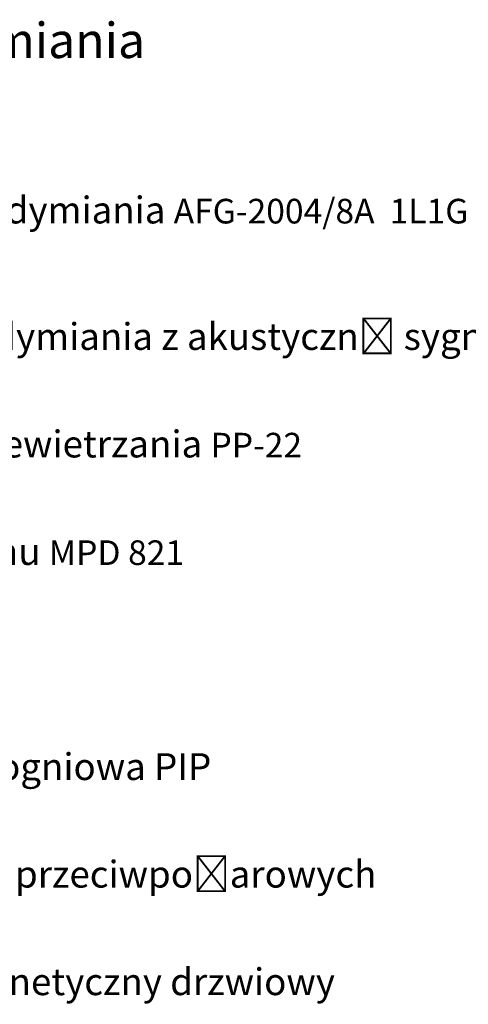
# Model space of a CAD drawing. Header units: millimetres. Extents: x 2709036 to 2756280, y 168165 to 192362.
# Tile 138 of 192: x 2725162 to 2725454, y 184694 to 185335. Entities that reach past the tile are written whole.
import ezdxf

# ---------------------------------------------------------------- set-up
doc = ezdxf.new("R2010")
doc.units = ezdxf.units.MM
doc.header["$MEASUREMENT"] = 0
doc.layers.add('D+H_TABELKA', color=7, linetype='Continuous', lineweight=13)
doc.styles.add('Arial', font='arial.ttf')

msp = doc.modelspace()

# ---------------------------------------------------------------- texts
at = {"layer": 'D+H_TABELKA', "style": 'Arial'}
for s, width, heights, insert, char_height, attachment_point in [('\\pxqc;LEGENDA- System Oddymiania', 1204.5661, [0], (2724415.74, 185333.2), 23, 1), (' Centrala systemu oddymiania {\\fCalibri|b0|i0|c238|p0;\\H0.916667x;AFG-2004/8A  1L1G }', 994.5661, [1423.2], (2724919.08, 185211.28), 17.5, 4), (' Ręczny przycisk oddymiania z akustyczną sygnalizacją zadziałania  {\\fCalibri|b0|i0|c238|p0;\\H0.916667x;RPO-02  }', 994.5661, [830.09], (2724919.08, 185128.97), 17.5, 4), (' Ręczny przycisk przewietrzania \\fCalibri|b0|i0|c238|p0;\\H0.916667x;PP-22 ', 994.5661, [841.43], (2724919.08, 185058.97), 17.5, 4), (' Optyczna czujka dymu {\\fCalibri|b0|i0|c238|p0;\\H0.916667x;MPD 821 }', 994.5661, [835.55], (2724919.08, 184988.97), 17.5, 4), ('{\\fArial|b0|i0|c238|p0; Puszka instalacyjna ogniowa PIP}', 994.5661, [815.66], (2724919.08, 184848.97), 17.5, 4), (' Centrala zamknięć przeciwpożarowych', 994.5661, [828.3], (2724919.08, 184778.97), 17.5, 4), ('{\\fArial|b0|i0|c238|p0; Chwytak elektromagnetyczny drzwiowy }', 994.5661, [773.9], (2724919.08, 184708.97), 17.5, 4)]:
    msp.add_mtext_dynamic_manual_height_columns(s, width=width, gutter_width=12.5, heights=heights, dxfattribs=dict(at, insert=insert, char_height=char_height, attachment_point=attachment_point))

doc.saveas('drawing.dxf')
